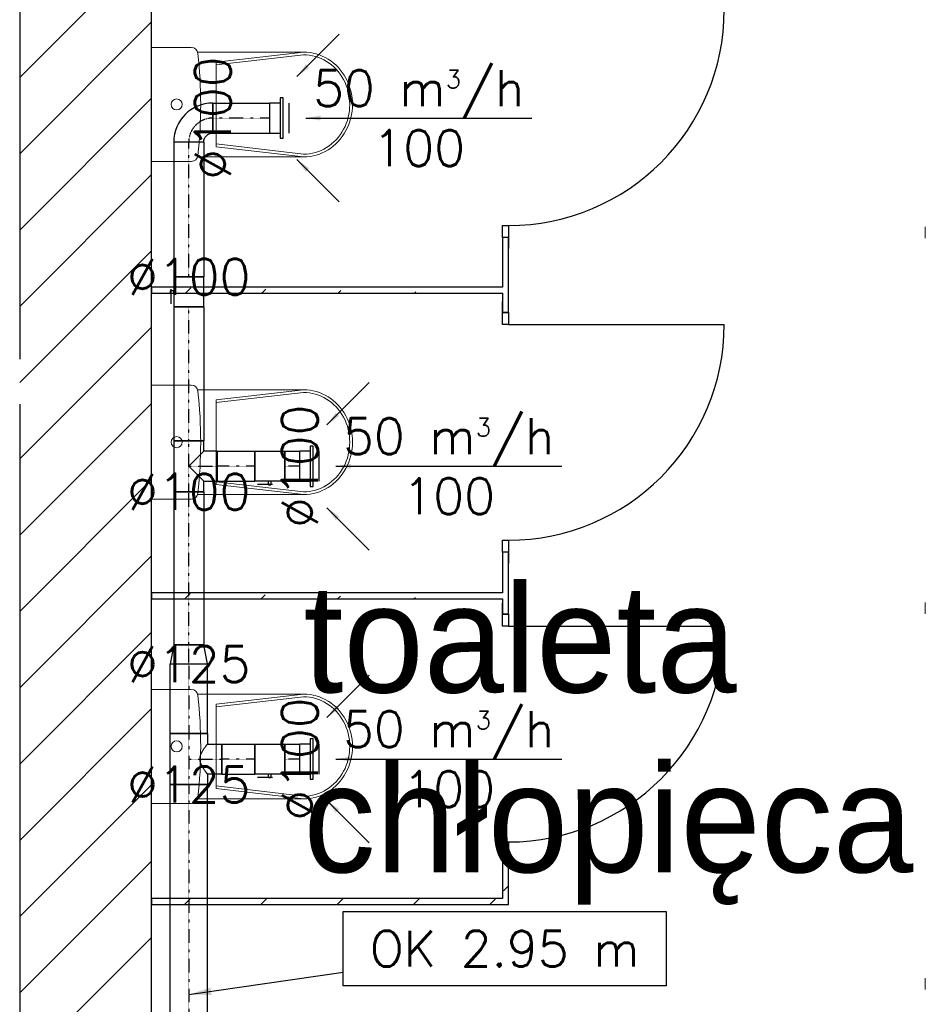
# Model space of a CAD drawing. Header units: millimetres. Extents: x -40063 to 512011, y 350190 to 687060.
# Tile 190 of 256: x 162382 to 165403, y 631934 to 635220. Entities that reach past the tile are written whole.
import ezdxf

# ---------------------------------------------------------------- set-up
doc = ezdxf.new("R2010")
doc.units = ezdxf.units.MM
doc.linetypes.add('DASHDOT', pattern=[1, 0.5, -0.25, 0, -0.25])
doc.layers.get('0').update_dxf_attribs({"color": 8})
for name, color, linetype in [('Elementy Modelu - Strefy', 8, 'Continuous'), ('FLUID-W2.1', 7, 'Continuous'), ('FLUID-W2.1-120-ARRGR', 7, 'Continuous'), ('FLUID-W2.1-120-DIM', 7, 'Continuous'), ('FLUID-W2.1-120-INF', 7, 'Continuous'), ('FLUID-W2.1-SYM', 7, 'Continuous'), ('J_opis pomieszczeń', 8, 'Continuous'), ('Konstrukcja - Ściany zew', 8, 'Continuous'), ('Wnętrze - Umeblowanie', 8, 'Continuous'), ('X_ref', 8, 'Continuous')]:
    doc.layers.add(name, color=color, linetype=linetype)
doc.styles.add('FDBES', font='simplex.shx')
doc.styles.add('GENERATED_STYLE_2', font='txt')
doc.dimstyles.new('FDBES', dxfattribs={"dimscale": 50, "dimtxt": 4, "dimasz": 2.5, "dimexe": 0.8, "dimexo": 2, "dimgap": 1, "dimtad": 1, "dimdsep": 46, "dimtxsty": 'FDBES', "dimcen": 2.5, "dimclrd": 4, "dimclre": 5, "dimadec": 0, "dimazin": 0, "dimtfac": 1, "dimtmove": 0, "dimatfit": 3, "dimfxl": 1, "dimarcsym": 0})

# ---------------------------------------------------------------- blocks, each defined once
blk = doc.blocks.new('*U10788')
at = {"color": 0, "linetype": 'ByBlock', "lineweight": -2}
for p, q in [((-67.5, 0, 45), (67.5, 0, 45)), ((67.5, 0, 35), (-67.5, 0, 35)), ((-67.5, 0, 35), (-67.5, 0, 45)), ((-50, 0, 0), (-50, 0, 35)), ((-50, 0, 65), (50, 0, 65)), ((50, 0, 35), (50, 0, 0)), ((67.5, 0, 45), (67.5, 0, 35))]:
    blk.add_line(p, q, dxfattribs=at)
at = {"color": 194, "linetype": 'Continuous', "lineweight": -2}
blk.add_line((-50, 0), (50, 0), dxfattribs=at)
blk = doc.blocks.new('*U10789')
at = {"color": 194, "linetype": 'Continuous', "lineweight": -2}
for p, q in [((-95, 49.8), (-95, 50)), ((-95, 0), (-95, 49.8)), ((95, 50), (95, 49.8)), ((95, 49.8), (95, 0)), ((-95, -49.8), (-95, 0)), ((95, 0), (95, -49.8)), ((-95, -50), (-95, -49.8)), ((95, -49.8), (95, -50))]:
    blk.add_line(p, q, dxfattribs=at)
at = {"color": 0, "linetype": 'ByBlock', "lineweight": -2}
for p, q in [((95, 50), (-95, 50)), ((95, -50), (-95, -50))]:
    blk.add_line(p, q, dxfattribs=at)
at = {"layer": 'FLUID-W2.1-SYM', "color": 194, "linetype": 'DASHDOT', "lineweight": -3}
blk.add_line((-95, 0), (95, 0), dxfattribs=at)
blk = doc.blocks.new('*U10790')
at = {"color": 194, "linetype": 'Continuous', "lineweight": -2}
for p, q in [((65, 64.8), (65, 65)), ((65, -34.8), (65, 64.8)), ((-64.8, -65), (-65, -65)), ((34.8, -65), (-64.8, -65)), ((35, -65), (34.8, -65)), ((65, -35), (65, -34.8))]:
    blk.add_line(p, q, dxfattribs=at)
at = {"color": 0, "linetype": 'ByBlock', "lineweight": -2, "extrusion": (-2.46748e-23, 4.97162e-30, -1)}
blk.add_ellipse((65, -65), major_axis=(-130, 0), ratio=1, start_param=0, end_param=1.570795, dxfattribs=at)
at = {"color": 0, "linetype": 'ByBlock', "lineweight": -2}
blk.add_ellipse((65, -65), major_axis=(0, 30), ratio=1, start_param=0, end_param=1.570793, dxfattribs=at)
at = {"layer": 'FLUID-W2.1-SYM', "color": 194, "linetype": 'DASHDOT', "lineweight": -3, "extrusion": (-2.15551e-33, -3.9596e-49, -1)}
blk.add_ellipse((65, -65), major_axis=(-80, 0), ratio=1, start_param=0, end_param=1.570796, dxfattribs=at)
blk = doc.blocks.new('*U10791')
at = {"color": 194, "linetype": 'Continuous', "lineweight": -2}
for p, q in [((-225, 50), (-225, 49.8)), ((-225, 49.8), (-225, 0)), ((225, 49.8), (225, 50)), ((225, 0), (225, 49.8)), ((-225, 0), (-225, -49.8)), ((225, -49.8), (225, 0)), ((-225, -49.8), (-225, -50)), ((225, -50), (225, -49.8))]:
    blk.add_line(p, q, dxfattribs=at)
at = {"color": 0, "linetype": 'ByBlock', "lineweight": -2}
for p, q in [((225, 50), (-225, 50)), ((225, -50), (-225, -50))]:
    blk.add_line(p, q, dxfattribs=at)
at = {"layer": 'FLUID-W2.1-SYM', "color": 194, "linetype": 'DASHDOT', "lineweight": -3}
blk.add_line((-225, 0), (225, 0), dxfattribs=at)
blk = doc.blocks.new('*U10792')
at = {"color": 194, "linetype": 'Continuous', "lineweight": -2}
for p, q in [((-50, 0, -49.8), (-50, 0, 49.8)), ((-50, 0, -50), (-50, 0, -49.8)), ((-50, 0, 49.8), (-50, 0, 50)), ((50, 0, 49.8), (50, 0, -49.8)), ((50, 0, 50), (50, 0, 49.8)), ((50, 0, -49.8), (50, 0, -50))]:
    blk.add_line(p, q, dxfattribs=at)
at = {"color": 0, "linetype": 'ByBlock', "lineweight": -2}
for p, q in [((50, 0, -50), (-50, 0, -50)), ((-50, 0, 50), (-25, 0, 50)), ((-25, 0, 50), (-4, 0, 50)), ((-9.2, 0, 60), (-2.1, 0, 60)), ((-4, 0, 62), (4, 0, 62)), ((-4, 0, 50), (-4, 0, 62)), ((4, 0, 50), (-4, 0, 50)), ((-2.1, 0, 60), (40.3, 0, 60)), ((4, 0, 62), (4, 0, 50)), ((4, 0, 50), (25, 0, 50)), ((25, 0, 50), (50, 0, 50))]:
    blk.add_line(p, q, dxfattribs=at)
blk = doc.blocks.new('*U10793')
at = {"color": 0, "linetype": 'ByBlock', "lineweight": -2}
for p, q in [((-67.5, 0, 45), (67.5, 0, 45)), ((67.5, 0, 35), (-67.5, 0, 35)), ((-67.5, 0, 35), (-67.5, 0, 45)), ((-50, 0, 0), (-50, 0, 35)), ((-50, 0, 65), (50, 0, 65)), ((50, 0, 35), (50, 0, 0)), ((67.5, 0, 45), (67.5, 0, 35))]:
    blk.add_line(p, q, dxfattribs=at)
at = {"color": 194, "linetype": 'Continuous', "lineweight": -2}
blk.add_line((-50, 0), (50, 0), dxfattribs=at)
blk = doc.blocks.new('*U10794')
at = {"color": 194, "linetype": 'Continuous', "lineweight": -2}
for p, q in [((-25, 49.8), (-25, 50)), ((-25, 0), (-25, 49.8)), ((25, 50), (25, 49.8)), ((25, 49.8), (25, 0)), ((-25, -49.8), (-25, 0)), ((25, 0), (25, -49.8)), ((-25, -50), (-25, -49.8)), ((25, -49.8), (25, -50))]:
    blk.add_line(p, q, dxfattribs=at)
at = {"color": 0, "linetype": 'ByBlock', "lineweight": -2}
for p, q in [((25, 50), (-25, 50)), ((25, -50), (-25, -50))]:
    blk.add_line(p, q, dxfattribs=at)
at = {"layer": 'FLUID-W2.1-SYM', "color": 194, "linetype": 'DASHDOT', "lineweight": -3}
blk.add_line((-25, 0), (25, 0), dxfattribs=at)
blk = doc.blocks.new('*U10795')
at = {"color": 194, "linetype": 'Continuous', "lineweight": -2}
for p, q in [((-50, 0, 49.8), (-50, 0, -49.8)), ((-50, 0, 50), (-50, 0, 49.8)), ((-50, 0, -49.8), (-50, 0, -50)), ((50, 0, -49.8), (50, 0, 49.8)), ((50, 0, -50), (50, 0, -49.8)), ((50, 0, 49.8), (50, 0, 50))]:
    blk.add_line(p, q, dxfattribs=at)
at = {"color": 0, "linetype": 'ByBlock', "lineweight": -2}
for p, q in [((50, 0, -50), (-50, 0, -50)), ((-50, 0, 50), (-25, 0, 50)), ((-25, 0, 50), (-4, 0, 50)), ((33.2, 0, 60), (-9.2, 0, 60)), ((-3.9, 0, 62), (-4, 0, 62)), ((-4, 0, 50), (-4, 0, 62)), ((-4, 0, 50), (4, 0, 50)), ((3.9, 0, 62), (-3.9, 0, 62)), ((4, 0, 62), (3.9, 0, 62)), ((4, 0, 62), (4, 0, 50)), ((4, 0, 50), (25, 0, 50)), ((25, 0, 50), (50, 0, 50)), ((40.3, 0, 60), (33.2, 0, 60))]:
    blk.add_line(p, q, dxfattribs=at)
blk = doc.blocks.new('*U10796')
at = {"color": 194, "linetype": 'Continuous', "lineweight": -2}
for p, q in [((-255.5, 50), (-255.5, 49.8)), ((-255.5, 49.8), (-255.5, 0)), ((255.5, 49.8), (255.5, 50)), ((255.5, 0), (255.5, 49.8)), ((-255.5, 0), (-255.5, -49.8)), ((255.5, -49.8), (255.5, 0)), ((-255.5, -49.8), (-255.5, -50)), ((255.5, -50), (255.5, -49.8))]:
    blk.add_line(p, q, dxfattribs=at)
at = {"color": 0, "linetype": 'ByBlock', "lineweight": -2}
for p, q in [((255.5, 50), (-255.2, 50)), ((255.5, -50), (-255.2, -50))]:
    blk.add_line(p, q, dxfattribs=at)
at = {"layer": 'FLUID-W2.1-SYM', "color": 194, "linetype": 'DASHDOT', "lineweight": -3}
for p, q in [((-255.5, 0), (-255.2, 0)), ((-255.2, 0), (255.5, 0))]:
    blk.add_line(p, q, dxfattribs=at)
blk = doc.blocks.new('*U10797')
at = {"color": 194, "linetype": 'Continuous', "lineweight": -2}
for p, q in [((-62.5, 49.8), (-62.5, 50)), ((-62.5, 0), (-62.5, 49.8)), ((62.5, 50), (62.5, 49.8)), ((62.5, 49.8), (62.5, 0)), ((-62.5, -49.8), (-62.5, 0)), ((62.5, 0), (62.5, -49.8)), ((-62.5, -50), (-62.5, -49.8)), ((62.5, -49.8), (62.5, -50))]:
    blk.add_line(p, q, dxfattribs=at)
at = {"color": 0, "linetype": 'ByBlock', "lineweight": -2}
for p, q in [((62.5, 50), (-62.5, 50)), ((62.5, -50), (-62.5, -50))]:
    blk.add_line(p, q, dxfattribs=at)
at = {"layer": 'FLUID-W2.1-SYM', "color": 194, "linetype": 'DASHDOT', "lineweight": -3}
blk.add_line((-62.5, 0), (62.5, 0), dxfattribs=at)
blk = doc.blocks.new('*U10798')
at = {"color": 194, "linetype": 'Continuous', "lineweight": -2}
for p, q in [((-50, 95), (50, 95)), ((-85, -50), (-85, 50)), ((85, 50), (85, -50))]:
    blk.add_line(p, q, dxfattribs=at)
at = {"color": 0, "linetype": 'ByBlock', "lineweight": -2}
for p, q in [((-50, 50), (-50, 95)), ((50, 95), (50, 50)), ((-85, 50), (-50, 50)), ((50, 50), (85, 50)), ((85, -50), (-85, -50))]:
    blk.add_line(p, q, dxfattribs=at)
at = {"color": 194, "linetype": 'Continuous', "lineweight": -3}
for p, q in [((0, 0), (-50, 50)), ((50, 50), (0, 0))]:
    blk.add_line(p, q, dxfattribs=at)
at = {"layer": 'FLUID-W2.1-SYM', "color": 194, "linetype": 'DASHDOT', "lineweight": -3}
for p, q in [((0, 0), (0, 95)), ((-85, 0), (85, 0)), ((84.9, 0), (85, 0))]:
    blk.add_line(p, q, dxfattribs=at)
blk = doc.blocks.new('*U10799')
at = {"color": 194, "linetype": 'Continuous', "lineweight": -2}
for p, q in [((-223.5, 50), (-223.5, 49.8)), ((-223.5, 49.8), (-223.5, 0)), ((223.5, 49.8), (223.5, 50)), ((223.5, 0), (223.5, 49.8)), ((-223.5, 0), (-223.5, -49.8)), ((223.5, -49.8), (223.5, 0)), ((-223.5, -49.8), (-223.5, -50)), ((223.5, -50), (223.5, -49.8))]:
    blk.add_line(p, q, dxfattribs=at)
at = {"color": 0, "linetype": 'ByBlock', "lineweight": -2}
for p, q in [((223.5, 50), (-223.5, 50)), ((223.5, -50), (-223.5, -50))]:
    blk.add_line(p, q, dxfattribs=at)
at = {"layer": 'FLUID-W2.1-SYM', "color": 194, "linetype": 'DASHDOT', "lineweight": -3}
for p, q in [((-223.5, 0), (223.5, 0)), ((-223.5, 0), (-223.4, 0)), ((223.4, 0), (223.5, 0))]:
    blk.add_line(p, q, dxfattribs=at)
blk = doc.blocks.new('*U10800')
at = {"color": 0, "linetype": 'ByBlock', "lineweight": -2}
for p, q in [((-67.5, 0, 45), (67.5, 0, 45)), ((67.5, 0, 35), (-67.5, 0, 35)), ((-67.5, 0, 35), (-67.5, 0, 45)), ((-50, 0, 0), (-50, 0, 35)), ((-50, 0, 65), (50, 0, 65)), ((50, 0, 35), (50, 0, 0)), ((67.5, 0, 45), (67.5, 0, 35))]:
    blk.add_line(p, q, dxfattribs=at)
at = {"color": 194, "linetype": 'Continuous', "lineweight": -2}
blk.add_line((-50, 0), (50, 0), dxfattribs=at)
blk = doc.blocks.new('*U10801')
at = {"color": 194, "linetype": 'Continuous', "lineweight": -2}
for p, q in [((-25, 49.8), (-25, 50)), ((-25, 0), (-25, 49.8)), ((25, 50), (25, 49.8)), ((25, 49.8), (25, 0)), ((-25, -49.8), (-25, 0)), ((25, 0), (25, -49.8)), ((-25, -50), (-25, -49.8)), ((25, -49.8), (25, -50))]:
    blk.add_line(p, q, dxfattribs=at)
at = {"color": 0, "linetype": 'ByBlock', "lineweight": -2}
for p, q in [((25, 50), (-25, 50)), ((25, -50), (-25, -50))]:
    blk.add_line(p, q, dxfattribs=at)
at = {"layer": 'FLUID-W2.1-SYM', "color": 194, "linetype": 'DASHDOT', "lineweight": -3}
blk.add_line((-25, 0), (25, 0), dxfattribs=at)
blk = doc.blocks.new('*U10802')
at = {"color": 194, "linetype": 'Continuous', "lineweight": -2}
for p, q in [((-50, 0, 49.8), (-50, 0, -49.8)), ((-50, 0, 50), (-50, 0, 49.8)), ((-50, 0, -49.8), (-50, 0, -50)), ((50, 0, -49.8), (50, 0, 49.8)), ((50, 0, -50), (50, 0, -49.8)), ((50, 0, 49.8), (50, 0, 50))]:
    blk.add_line(p, q, dxfattribs=at)
at = {"color": 0, "linetype": 'ByBlock', "lineweight": -2}
for p, q in [((50, 0, -50), (-50, 0, -50)), ((-50, 0, 50), (-25, 0, 50)), ((-25, 0, 50), (-4, 0, 50)), ((33.2, 0, 60), (-9.2, 0, 60)), ((-3.9, 0, 62), (-4, 0, 62)), ((-4, 0, 50), (-4, 0, 62)), ((-4, 0, 50), (4, 0, 50)), ((3.9, 0, 62), (-3.9, 0, 62)), ((4, 0, 62), (3.9, 0, 62)), ((4, 0, 62), (4, 0, 50)), ((4, 0, 50), (25, 0, 50)), ((25, 0, 50), (50, 0, 50)), ((40.3, 0, 60), (33.2, 0, 60))]:
    blk.add_line(p, q, dxfattribs=at)
blk = doc.blocks.new('*U10803')
at = {"color": 194, "linetype": 'Continuous', "lineweight": -2}
for p, q in [((-55, 49.8), (-55, 50)), ((-55, 0), (-55, 49.8)), ((55, 50), (55, 49.8)), ((55, 49.8), (55, 0)), ((-55, -49.8), (-55, 0)), ((55, 0), (55, -49.8)), ((-55, -50), (-55, -49.8)), ((55, -49.8), (55, -50))]:
    blk.add_line(p, q, dxfattribs=at)
at = {"color": 0, "linetype": 'ByBlock', "lineweight": -2}
for p, q in [((55, 50), (-55, 50)), ((55, -50), (-55, -50))]:
    blk.add_line(p, q, dxfattribs=at)
at = {"layer": 'FLUID-W2.1-SYM', "color": 194, "linetype": 'DASHDOT', "lineweight": -3}
blk.add_line((-55, 0), (55, 0), dxfattribs=at)
blk = doc.blocks.new('*U10808')
at = {"color": 194, "linetype": 'Continuous', "lineweight": -2}
for p, q in [((-32, 62.5), (-32, 62.2)), ((-32, 62.2), (-32, 0)), ((32, 49.8), (32, 50)), ((32, 0), (32, 49.8)), ((-32, 0), (-32, -62.2)), ((32, -49.8), (32, 0)), ((-32, -62.2), (-32, -62.5)), ((32, -50), (32, -49.8))]:
    blk.add_line(p, q, dxfattribs=at)
at = {"color": 0, "linetype": 'ByBlock', "lineweight": -2}
for p, q in [((32, 50), (-32, 62.5)), ((-32, -62.5), (32, -50))]:
    blk.add_line(p, q, dxfattribs=at)
at = {"layer": 'FLUID-W2.1-SYM', "color": 194, "linetype": 'DASHDOT', "lineweight": -3}
blk.add_line((-32, 0), (32, 0), dxfattribs=at)
blk = doc.blocks.new('*U10809')
at = {"color": 194, "linetype": 'Continuous', "lineweight": -2}
for p, q in [((-116, 62.5), (-116, 62.2)), ((-116, 62.2), (-116, 0)), ((116, 62.2), (116, 62.5)), ((116, 0), (116, 62.2)), ((-116, 0), (-116, -62.2)), ((116, -62.2), (116, 0)), ((-116, -62.2), (-116, -62.5)), ((116, -62.5), (116, -62.2))]:
    blk.add_line(p, q, dxfattribs=at)
at = {"color": 0, "linetype": 'ByBlock', "lineweight": -2}
for p, q in [((116, 62.5), (-116, 62.5)), ((116, -62.5), (-116, -62.5))]:
    blk.add_line(p, q, dxfattribs=at)
at = {"layer": 'FLUID-W2.1-SYM', "color": 194, "linetype": 'DASHDOT', "lineweight": -3}
blk.add_line((-116, 0), (116, 0), dxfattribs=at)
blk = doc.blocks.new('*U10810')
at = {"color": 194, "linetype": 'Continuous', "lineweight": -2}
for p, q in [((50, 110), (-50, 110)), ((-85, 62.5), (-85, -62.5)), ((85, -62.5), (85, 62.5))]:
    blk.add_line(p, q, dxfattribs=at)
at = {"color": 0, "linetype": 'ByBlock', "lineweight": -2}
for p, q in [((-50, 62.5), (-50, 110)), ((50, 110), (50, 62.5)), ((-85, 62.5), (-50, 62.5)), ((50, 62.5), (85, 62.5)), ((85, -62.5), (-85, -62.5))]:
    blk.add_line(p, q, dxfattribs=at)
at = {"color": 194, "linetype": 'Continuous', "lineweight": -3}
for points, knots in [([(0, 37.5), (-1.7, 37.5), (-3.4, 37.6), (-6.8, 38.1), (-8.4, 38.4), (-13.4, 39.7), (-16.5, 40.9), (-21.1, 43), (-22.5, 43.7), (-25.4, 45.3), (-26.8, 46.1), (-29.4, 47.7), (-30.7, 48.4), (-33.1, 50), (-34.3, 50.8), (-36.4, 52.3), (-37.4, 53), (-39.4, 54.4), (-40.4, 55.1), (-42.2, 56.4), (-43, 57.1), (-44.6, 58.3), (-45.3, 58.8), (-46.6, 59.9), (-47.2, 60.3), (-48.2, 61.1), (-48.7, 61.4), (-49.3, 62), (-49.6, 62.2), (-49.9, 62.4), (-50, 62.5), (-50, 62.5)], [0, 0, 0, 0, 5.126835, 5.126835, 10.25367, 10.25367, 20.507339, 20.507339, 25.634174, 25.634174, 30.761009, 30.761009, 35.887843, 35.887843, 41.014678, 41.014678, 45.982059, 45.982059, 50.94944, 50.94944, 55.916822, 55.916822, 60.884203, 60.884203, 65.851584, 65.851584, 70.818965, 70.818965, 75.786346, 75.786346, 80.753728, 80.753728, 80.753728, 80.753728]), ([(50, 62.5), (50, 62.5), (49.9, 62.4), (49.6, 62.2), (49.3, 62), (48.7, 61.4), (48.2, 61.1), (47.2, 60.3), (46.6, 59.9), (45.3, 58.8), (44.6, 58.3), (43, 57.1), (42.2, 56.4), (40.4, 55.1), (39.4, 54.4), (37.4, 53), (36.4, 52.3), (34.3, 50.8), (33.1, 50), (30.7, 48.4), (29.4, 47.7), (26.8, 46.1), (25.4, 45.3), (22.5, 43.7), (21.1, 43), (16.5, 40.9), (13.4, 39.7), (8.4, 38.4), (6.8, 38.1), (3.4, 37.6), (1.7, 37.5), (0, 37.5)], [242.261183, 242.261183, 242.261183, 242.261183, 247.228564, 247.228564, 252.195945, 252.195945, 257.163326, 257.163326, 262.130707, 262.130707, 267.098089, 267.098089, 272.06547, 272.06547, 277.032851, 277.032851, 282.000232, 282.000232, 287.127067, 287.127067, 292.253902, 292.253902, 297.380736, 297.380736, 302.507571, 302.507571, 312.761241, 312.761241, 317.888075, 317.888075, 323.01491, 323.01491, 323.01491, 323.01491])]:
    blk.add_open_spline(points, degree=3, knots=knots, dxfattribs=at)
at = {"layer": 'FLUID-W2.1-SYM', "color": 194, "linetype": 'DASHDOT', "lineweight": -3}
for p, q in [((0, 0), (0, 110)), ((-85, 0), (85, 0))]:
    blk.add_line(p, q, dxfattribs=at)
blk = doc.blocks.new('*U10811')
at = {"color": 194, "linetype": 'Continuous', "lineweight": -2}
for p, q in [((-700.5, 62.5), (-700.5, 62.2)), ((-700.5, 62.2), (-700.5, 0)), ((700.5, 62.2), (700.5, 62.5)), ((700.5, 0), (700.5, 62.2)), ((-700.5, 0), (-700.5, -62.2)), ((700.5, -62.2), (700.5, 0)), ((-700.5, -62.2), (-700.5, -62.5)), ((700.5, -62.5), (700.5, -62.2))]:
    blk.add_line(p, q, dxfattribs=at)
at = {"color": 0, "linetype": 'ByBlock', "lineweight": -2}
for p, q in [((700.5, 62.5), (-700.5, 62.5)), ((700.5, -62.5), (-700.5, -62.5))]:
    blk.add_line(p, q, dxfattribs=at)
at = {"layer": 'FLUID-W2.1-SYM', "color": 194, "linetype": 'DASHDOT', "lineweight": -3}
blk.add_line((-700.5, 0), (700.5, 0), dxfattribs=at)
blk = doc.blocks.new('fdgdfg')
at = {"layer": 'Elementy Modelu - Strefy', "linetype": 'Continuous', "lineweight": 0}
blk.add_line((-180860.3, 479159.5), (-180860.3, 472939.9), dxfattribs=at)
at = {"layer": 'Konstrukcja - Ściany zew', "linetype": 'Continuous'}
for p, q in [((-181300.3, 479674.8), (-181300.3, 477699.7)), ((-180860.3, 472939.9), (-180860.3, 479159.5)), ((-181300.3, 478639.4), (-180860.3, 479079.4)), ((-181300.3, 478384.8), (-180860.3, 478824.8)), ((-181300.3, 478130.3), (-180860.3, 478570.3)), ((-181300.3, 477875.7), (-180860.3, 478315.7)), ((-179690.3, 478105.3), (-179690.3, 478145.3)), ((-179690.3, 478145.3), (-179670.3, 478145.3)), ((-179670.3, 478145.3), (-179670.3, 478105.3)), ((-179690.3, 478105.3), (-179690.3, 478068.3)), ((-179670.3, 478105.3), (-179690.3, 478105.3)), ((-179690.3, 478105.3), (-179690.3, 477939.5)), ((-179670.3, 478105.3), (-179690.3, 478105.3)), ((-179670.3, 478105.3), (-179690.3, 478105.3)), ((-179690.3, 478105.3), (-179690.3, 478068.3)), ((-179670.3, 478105.3), (-179670.3, 478068.3)), ((-179670.3, 477855.3), (-179670.3, 478105.3)), ((-179670.3, 478105.3), (-179670.3, 478068.3)), ((-181300.3, 477621.2), (-180860.3, 478061.2)), ((-179690.3, 477939.5), (-180860.3, 477939.5)), ((-180860.3, 477939.5), (-180860.3, 477919.5)), ((-180747.3, 477919.5), (-180729.5, 477937.3)), ((-180492.7, 477919.5), (-180479.3, 477933)), ((-180238.2, 477919.5), (-180229, 477928.8)), ((-180860.3, 477919.5), (-179690.3, 477919.5)), ((-179983.6, 477919.5), (-179978.7, 477924.5)), ((-179729.1, 477919.5), (-179728.4, 477920.2)), ((-179690.3, 477919.5), (-179690.3, 477855.3)), ((-179690.3, 477855.3), (-179690.3, 477892.3)), ((-179690.3, 477855.3), (-179690.3, 477892.3)), ((-179670.3, 477855.3), (-179670.3, 477892.3)), ((-179670.3, 477855.3), (-179670.3, 477892.3)), ((-179670.3, 477855.3), (-179690.3, 477855.3)), ((-179690.3, 477815.3), (-179690.3, 477855.3)), ((-179690.3, 477855.3), (-179670.3, 477855.3)), ((-179670.3, 477855.3), (-179690.3, 477855.3)), ((-179670.3, 477855.3), (-179670.3, 477815.3)), ((-181300.3, 477366.6), (-180860.3, 477806.6)), ((-179670.3, 477815.3), (-179690.3, 477815.3)), ((-179670.3, 477815.3), (-178950.3, 477815.3)), ((-181300.3, 477112), (-180860.3, 477552)), ((-181300.3, 477549.7), (-181300.3, 472349.9)), ((-181300.3, 476857.5), (-180860.3, 477297.5)), ((-179690.3, 477055.3), (-179690.3, 477095.3)), ((-179690.3, 477095.3), (-179670.3, 477095.3)), ((-179670.3, 477095.3), (-179670.3, 477055.3)), ((-181300.3, 476602.9), (-180860.3, 477042.9)), ((-179690.3, 477055.3), (-179690.3, 477018.3)), ((-179670.3, 477055.3), (-179690.3, 477055.3)), ((-179690.3, 477055.3), (-179690.3, 476919.5)), ((-179670.3, 477055.3), (-179690.3, 477055.3)), ((-179670.3, 477055.3), (-179690.3, 477055.3)), ((-179690.3, 477055.3), (-179690.3, 477018.3)), ((-179670.3, 477055.3), (-179670.3, 477018.3)), ((-179670.3, 476848.4), (-179670.3, 477055.3)), ((-179670.3, 477055.3), (-179670.3, 477018.3)), ((-179690.3, 476919.5), (-180860.3, 476919.5)), ((-180860.3, 476919.5), (-180860.3, 476899.5)), ((-180749.1, 476899.5), (-180731.3, 476917.3)), ((-180494.5, 476899.5), (-180481, 476913.1)), ((-180240, 476899.5), (-180230.7, 476908.8)), ((-180860.3, 476899.5), (-179690.3, 476899.5)), ((-179985.4, 476899.5), (-179980.4, 476904.5)), ((-179730.8, 476899.5), (-179730.2, 476900.2)), ((-179690.3, 476899.5), (-179690.3, 476848.4)), ((-179690.3, 476848.4), (-179690.3, 476885.4)), ((-179690.3, 476848.4), (-179690.3, 476885.4)), ((-179670.3, 476848.4), (-179670.3, 476885.4)), ((-179670.3, 476848.4), (-179670.3, 476885.4)), ((-179670.3, 476848.4), (-179690.3, 476848.4)), ((-179690.3, 476808.4), (-179690.3, 476848.4)), ((-179690.3, 476848.4), (-179670.3, 476848.4)), ((-179670.3, 476848.4), (-179690.3, 476848.4)), ((-179670.3, 476848.4), (-179670.3, 476808.4)), ((-179670.3, 476808.4), (-179690.3, 476808.4)), ((-179670.3, 476808.4), (-178950.3, 476808.4)), ((-181300.3, 476348.4), (-180860.3, 476788.4)), ((-181300.3, 476093.8), (-180860.3, 476533.8)), ((-181300.3, 475839.2), (-180860.3, 476279.2)), ((-179690.3, 476048.4), (-179690.3, 476088.4)), ((-179690.3, 476088.4), (-179670.3, 476088.4)), ((-179670.3, 476088.4), (-179670.3, 476048.4)), ((-181300.3, 475584.7), (-180860.3, 476024.7)), ((-179690.3, 476048.4), (-179690.3, 476011.4)), ((-179670.3, 476048.4), (-179690.3, 476048.4)), ((-179690.3, 476048.4), (-179690.3, 475899.5)), ((-179670.3, 476048.4), (-179690.3, 476048.4)), ((-179670.3, 476048.4), (-179690.3, 476048.4)), ((-179690.3, 476048.4), (-179690.3, 476011.4)), ((-179670.3, 476048.4), (-179670.3, 476011.4)), ((-179670.3, 475879.5), (-179670.3, 476048.4)), ((-179670.3, 476048.4), (-179670.3, 476011.4)), ((-179686.8, 475925.4), (-179670.3, 475941.9)), ((-179690.3, 475899.5), (-180860.3, 475899.5)), ((-180860.3, 475899.5), (-180860.3, 475879.5)), ((-180750.8, 475879.5), (-180730.8, 475899.5)), ((-180496.3, 475879.5), (-180476.3, 475899.5)), ((-180241.7, 475879.5), (-180221.7, 475899.5)), ((-179987.2, 475879.5), (-179967.2, 475899.5)), ((-179732.6, 475879.5), (-179712.6, 475899.5)), ((-180860.3, 475879.5), (-179670.3, 475879.5)), ((-181300.3, 475330.1), (-180860.3, 475770.1))]:
    blk.add_line(p, q, dxfattribs=at)
for centre in [(-179670.3, 478865.3), (-179670.3, 477815.3), (-179670.3, 476808.4)]:
    blk.add_arc(centre, 720, 270, 0, dxfattribs=at)
at = {"layer": 'Wnętrze - Umeblowanie', "color": 7, "linetype": 'Continuous', "lineweight": 5}
for p, q in [((-180860.3, 478739.5), (-180860.3, 478359.5)), ((-180860.3, 478739.5), (-180727.8, 478739.5)), ((-180706.4, 478724.5), (-180353.5, 478724.5)), ((-180354, 478724.5), (-180644.5, 478690.4)), ((-180354, 478715.6), (-180644.5, 478681.5)), ((-180644.5, 478549.5), (-180644.5, 478690.4)), ((-180644.5, 478549.5), (-180644.5, 478408.6)), ((-180354, 478383.5), (-180644.5, 478417.6)), ((-180354, 478374.6), (-180644.5, 478408.6)), ((-180860.3, 478359.5), (-180727.8, 478359.5)), ((-180706.7, 478374.6), (-180353.5, 478374.6)), ((-180860.3, 477612.6), (-180860.3, 477232.6)), ((-180860.3, 477612.6), (-180727.8, 477612.6)), ((-180706.4, 477597.6), (-180353.5, 477597.6)), ((-180354, 477597.6), (-180644.5, 477563.5)), ((-180354, 477588.7), (-180644.5, 477554.6)), ((-180644.5, 477422.6), (-180644.5, 477563.5)), ((-180644.5, 477422.6), (-180644.5, 477281.7)), ((-180354, 477256.6), (-180644.5, 477290.7)), ((-180354, 477247.7), (-180644.5, 477281.7)), ((-180706.7, 477247.7), (-180353.5, 477247.7)), ((-180860.3, 477232.6), (-180727.8, 477232.6)), ((-180860.3, 476597.3), (-180860.3, 476217.3)), ((-180860.3, 476597.3), (-180727.8, 476597.3)), ((-180706.4, 476582.2), (-180353.5, 476582.2)), ((-180354, 476582.2), (-180644.5, 476548.2)), ((-180354, 476573.3), (-180644.5, 476539.2)), ((-180644.5, 476407.3), (-180644.5, 476548.2)), ((-180644.5, 476407.3), (-180644.5, 476266.4)), ((-180354, 476241.2), (-180644.5, 476275.3)), ((-180354, 476232.3), (-180644.5, 476266.4)), ((-180860.3, 476217.3), (-180727.8, 476217.3)), ((-180706.7, 476232.3), (-180353.5, 476232.3))]:
    blk.add_line(p, q, dxfattribs=at)
at = {"layer": 'Wnętrze - Umeblowanie', "color": 252, "linetype": 'Continuous', "lineweight": 5}
for centre in [(-178010.3, 478122.5), (-178010.3, 476868.6), (-178010.3, 475614.7)]:
    blk.add_arc(centre, 270, 175.9876, 184.0124, dxfattribs=at)
at = {"layer": 'Wnętrze - Umeblowanie', "color": 7, "linetype": 'Continuous', "lineweight": 5, "extrusion": (0, 0, -1)}
for centre, major_axis, ratio, start_param, end_param in [((-180727.8, 478717.5), (22.3, 0), 0.989247, 4.712389, 6.173785), ((-182340, 478549.5), (1643.4, 0), 0.989247, 6.178217, 6.388032), ((-180354, 478549.5), (0, 166), 0.93174, 0, 3.141593), ((-180353.5, 478549.5), (0, 174.9), 0.933096, 0, 3.141593), ((-180727.8, 478381.6), (22.3, 0), 0.989247, 0.100415, 1.570796), ((-180727.8, 477590.6), (22.3, 0), 0.989247, 4.712389, 6.173785), ((-180353.5, 477422.6), (0, 174.9), 0.933096, 0, 3.141593), ((-182340, 477422.6), (1643.4, 0), 0.989247, 6.178217, 6.388032), ((-180354, 477422.6), (0, 166), 0.93174, 0, 3.141593), ((-180727.8, 477254.7), (22.3, 0), 0.989247, 0.100415, 1.570796), ((-180727.8, 476575.2), (22.3, 0), 0.989247, 4.712389, 6.173785), ((-180353.5, 476407.3), (0, 174.9), 0.933096, 0, 3.141593), ((-182340, 476407.3), (1643.4, 0), 0.989247, 6.178217, 6.388032), ((-180354, 476407.3), (0, 166), 0.93174, 0, 3.141593), ((-180727.8, 476239.3), (22.3, 0), 0.989247, 0.100415, 1.570796)]:
    blk.add_ellipse(centre, major_axis=major_axis, ratio=ratio, start_param=start_param, end_param=end_param, dxfattribs=at)
for centre in [(-180776.7, 478549.5), (-180776.7, 477422.6), (-180776.7, 476407.3)]:
    blk.add_ellipse(centre, major_axis=(18.7, 0), ratio=0.989247, dxfattribs=at)
at = {"layer": 'J_opis pomieszczeń', "linetype": 'Continuous', "style": 'GENERATED_STYLE_2'}
for s, p in [('toaleta', (-180354, 476587.3)), ('chłopięca', (-180354, 475987.3))]:
    blk.add_text(s, height=359.99, dxfattribs=at).set_placement(p)
blk = doc.blocks.new('*U10418')
at = {"color": 7, "insert": (377.1, 0), "char_height": 120, "attachment_point": 5, "style": 'FDBES'}
blk.add_mtext('50 m{\\A2;\\H0.5x;3}/h\\P100', dxfattribs=at)
at = {"color": 7}
blk.add_leader([(0, 0), (754.3, 0)], dimstyle='FDBES', override={"dimscale": 20, "dimclrd": 7}, dxfattribs=at)
blk = doc.blocks.new('*U10419')
at = {"color": 7}
blk.add_leader([(0, 0), (141.4, 141.4)], dimstyle='FDBES', override={"dimscale": 20, "dimclrd": 7}, dxfattribs=at)
blk = doc.blocks.new('*U10420')
at = {"color": 7}
blk.add_leader([(0, 0), (141.4, -141.4)], dimstyle='FDBES', override={"dimscale": 20, "dimclrd": 7}, dxfattribs=at)
blk = doc.blocks.new('*U10422')
at = {"color": 7, "insert": (377.1, 0), "char_height": 120, "attachment_point": 5, "style": 'FDBES'}
blk.add_mtext('50 m{\\A2;\\H0.5x;3}/h\\P100', dxfattribs=at)
at = {"color": 7}
blk.add_leader([(0, 0), (754.3, 0)], dimstyle='FDBES', override={"dimscale": 20, "dimclrd": 7}, dxfattribs=at)
blk = doc.blocks.new('*U10423')
at = {"color": 7}
blk.add_leader([(0, 0), (141.4, 141.4)], dimstyle='FDBES', override={"dimscale": 20, "dimclrd": 7}, dxfattribs=at)
blk = doc.blocks.new('*U10424')
at = {"color": 7}
blk.add_leader([(0, 0), (141.4, -141.4)], dimstyle='FDBES', override={"dimscale": 20, "dimclrd": 7}, dxfattribs=at)
blk = doc.blocks.new('*U10429')
at = {"color": 7, "insert": (377.1, 0), "char_height": 120, "attachment_point": 5, "style": 'FDBES'}
blk.add_mtext('50 m{\\A2;\\H0.5x;3}/h\\P100', dxfattribs=at)
at = {"color": 7}
blk.add_leader([(0, 0), (754.3, 0)], dimstyle='FDBES', override={"dimscale": 20, "dimclrd": 7}, dxfattribs=at)
blk = doc.blocks.new('*U10430')
at = {"color": 7}
blk.add_leader([(0, 0), (141.4, 141.4)], dimstyle='FDBES', override={"dimscale": 20, "dimclrd": 7}, dxfattribs=at)
blk = doc.blocks.new('*U10431')
at = {"color": 7}
blk.add_leader([(0, 0), (141.4, -141.4)], dimstyle='FDBES', override={"dimscale": 20, "dimclrd": 7}, dxfattribs=at)
blk = doc.blocks.new('*U14384')
at = {"color": 7, "lineweight": -2}
blk.add_lwpolyline([(515.4, 277.1), (1592, 277.1), (1592, 29.1), (515.4, 29.1)], close=True, dxfattribs=at)
at = {"color": 7, "insert": (1053.7, 153.1), "char_height": 120, "attachment_point": 5, "line_spacing_factor": 1.1, "style": 'FDBES'}
blk.add_mtext('OK 2.95 m', dxfattribs=at)
at = {"color": 7}
blk.add_leader([(0, 0), (515.4, 74.9)], dimstyle='FDBES', override={"dimscale": 30, "dimclrd": 7, "dimclre": 7}, dxfattribs=at)

msp = doc.modelspace()

# ---------------------------------------------------------------- block references
at = {"layer": 'FLUID-W2.1', "color": 194, "linetype": 'Continuous', "extrusion": (1, -1.83697e-16, 6.12323e-17), "rotation": 360}
for name, p in [('*U10788', (634891.67, 2950, 163216.26875)), ('*U10793', (633729.78751, 2950, 163316.26875)), ('*U10800', (632752.72792, 2950, 163316.26875))]:
    msp.add_blockref(name, p, dxfattribs=at)
at = {"layer": 'FLUID-W2.1', "color": 194, "linetype": 'Continuous', "extrusion": (-1.22465e-16, 0, -1)}
for name, p, rotation in [('*U10790', (-162961.26875, 634876.67, -2950), 270), ('*U10798', (-162946.26875, 633729.78751, -2950), 90.00000000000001)]:
    msp.add_blockref(name, p, dxfattribs=dict(at, rotation=rotation))
for name, p in [('*U10789', (-163121.26875, 634891.67, -2950)), ('*U10797', (-163103.76875, 633729.78751, -2950)), ('*U10794', (-163291.26875, 633729.78751, -2950)), ('*U10803', (-163111.26875, 632752.72792, -2950)), ('*U10801', (-163291.26875, 632752.72792, -2950))]:
    msp.add_blockref(name, p, dxfattribs=at)
at = {"layer": 'FLUID-W2.1', "color": 194, "linetype": 'Continuous'}
for name, p, rotation in [('*U10791', (162946.26875, 634586.67, 2950), 90), ('*U10799', (162946.26875, 634038.22876, 2950), 90), ('*U10796', (162946.26875, 633389.22876, 2950), 90), ('*U10808', (162946.26875, 633101.97991, 2950), 90), ('*U10809', (162946.26875, 632953.85392, 2950), 270), ('*U10810', (162946.26875, 632752.72792, 2950), 270), ('*U10811', (162946.26875, 631966.92312, 2950), 270)]:
    msp.add_blockref(name, p, dxfattribs=dict(at, rotation=rotation))
at = {"layer": 'FLUID-W2.1', "color": 194, "linetype": 'Continuous', "extrusion": (-1, 1.83697e-16, 6.12323e-17)}
msp.add_blockref('*U10792', (-634311.67, 2950, -162946.26875), dxfattribs=at)
at = {"layer": 'FLUID-W2.1', "color": 194, "linetype": 'Continuous', "extrusion": (-2.46519e-32, -1, -6.12323e-17), "rotation": 180}
for name, p in [('*U10795', (163216.26875, 2950, -633729.78751)), ('*U10802', (163216.26875, 2950, -632752.72792))]:
    msp.add_blockref(name, p, dxfattribs=at)
at = {"layer": 'FLUID-W2.1-120-ARRGR', "rotation": 360}
for name, p in [('*U10419', (163306.97943, 635029.88068, 2950)), ('*U10418', (163336.26875, 634891.67, 2950)), ('*U10420', (163306.97943, 634753.45932, 2950)), ('*U10423', (163406.97943, 633867.99819, 2950)), ('*U10422', (163436.26875, 633729.78751, 2950)), ('*U10424', (163406.97943, 633591.57684, 2950)), ('*U10430', (163406.97943, 632890.93859, 2950)), ('*U10429', (163436.26875, 632752.72792, 2950)), ('*U10431', (163406.97943, 632614.51724, 2950))]:
    msp.add_blockref(name, p, dxfattribs=at)
at = {"layer": 'FLUID-W2.1-120-INF', "linetype": 'ByBlock'}
msp.add_blockref('*U14384', (162946.26875, 631966.92312, 2950), dxfattribs=at)
at = {"layer": 'X_ref'}
msp.add_blockref('fdgdfg', (343682.59614, 156387.58931), dxfattribs=at)

# ---------------------------------------------------------------- texts
at = {"layer": 'FLUID-W2.1-120-DIM', "color": 7, "char_height": 120, "attachment_point": 5, "rotation": 90, "style": 'FDBES'}
for insert in [(163026.26875, 634891.67, 2950), (163316.26875, 633729.78751, 2950), (163316.26875, 632752.72792, 2950)]:
    msp.add_mtext('∅100\\P', dxfattribs=dict(at, insert=insert))
at = {"layer": 'FLUID-W2.1-120-DIM', "color": 7, "char_height": 120, "attachment_point": 5, "style": 'FDBES'}
for s, insert in [('∅100\\P', (162946.26875, 634361.67, 2950)), ('∅100\\P', (162946.26875, 633644.72876, 2950)), ('∅125\\P', (162946.26875, 633069.85392, 2950)), ('∅125\\P', (162946.26875, 632667.42312, 2950))]:
    msp.add_mtext(s, dxfattribs=dict(at, insert=insert))

doc.saveas('drawing.dxf')
